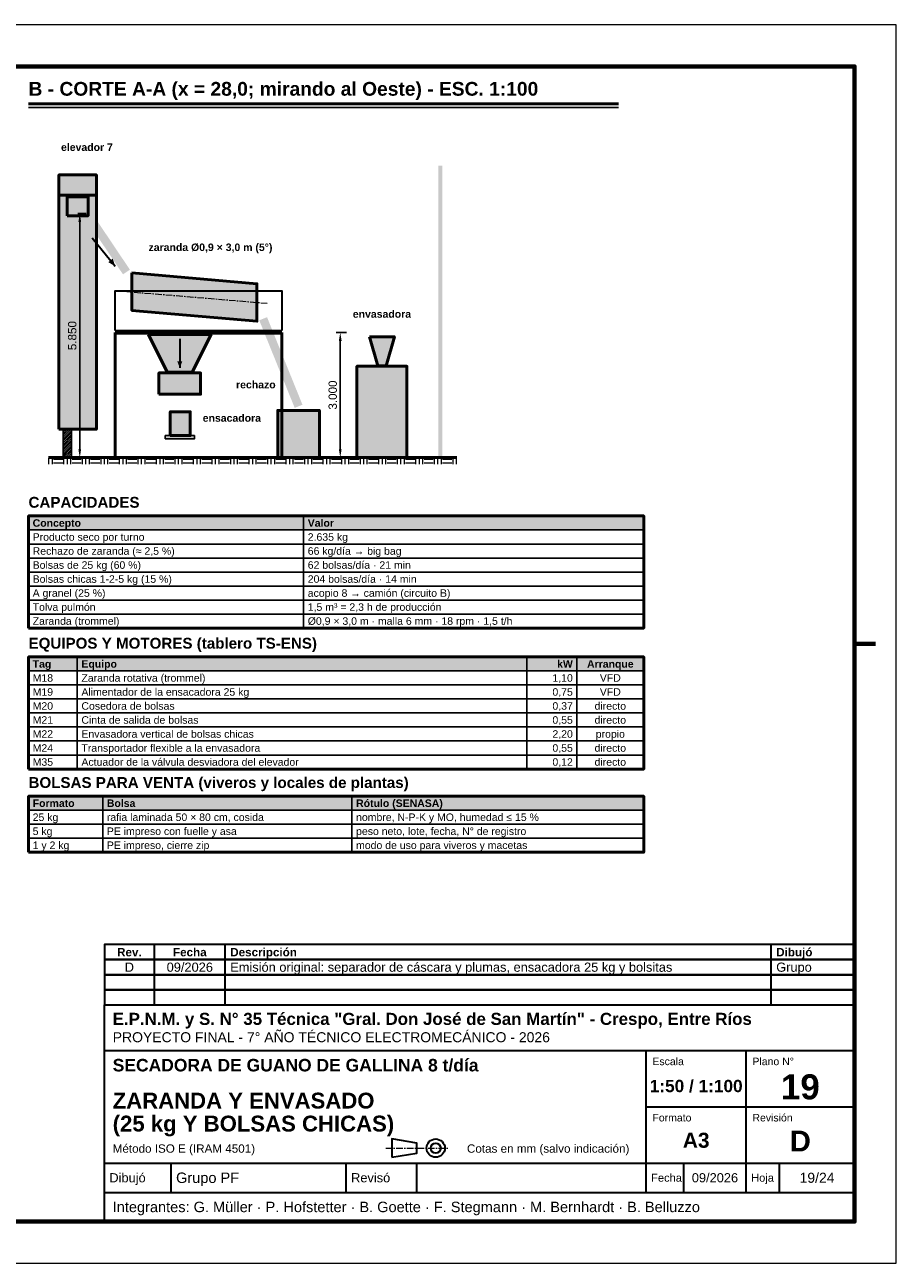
# Model space of a CAD drawing. Header units: millimetres. Extents: x 0 to 420, y 0 to 297.
# Tile 2 of 2: x 211 to 420, y 0 to 297. Entities that reach past the tile are written whole.
import ezdxf
from ezdxf.enums import TextEntityAlignment as Align

# ---------------------------------------------------------------- set-up
doc = ezdxf.new("R2010")
doc.units = ezdxf.units.MM
doc.header["$LTSCALE"] = 0.5
doc.linetypes.add('CENTER', pattern=[5.08, 3.175, -0.635, 0.635, -0.635])
for name, color, linetype, lineweight in [('CONTORNO', 7, 'CONTINUOUS', 50), ('COTAS', 7, 'CONTINUOUS', 25), ('EJES', 1, 'CENTER', 18), ('FINO', 7, 'CONTINUOUS', 25), ('HOJA', 8, 'CONTINUOUS', 13), ('RAYADO', 8, 'CONTINUOUS', 18), ('RECUADRO', 7, 'CONTINUOUS', 70), ('RELLENO', 9, 'CONTINUOUS', 13), ('ROTULO', 7, 'CONTINUOUS', 35), ('TEXTO', 7, 'CONTINUOUS', 25)]:
    doc.layers.add(name, color=color, linetype=linetype, lineweight=lineweight)
doc.styles.add('NEGRITA', font='arialbd.ttf')
doc.styles.get("Standard").update_dxf_attribs({"font": 'arial.ttf'})
doc.dimstyles.new('IRAM', dxfattribs={"dimtxt": 2.5, "dimasz": 2.5, "dimexe": 1.5, "dimexo": 1, "dimgap": 0.8, "dimtad": 1, "dimdec": 1, "dimtxsty": 'Standard', "dimcen": 2.5, "dimazin": 3, "dimtfac": 1, "dimtmove": 0, "dimatfit": 3})

msp = doc.modelspace()

# ---------------------------------------------------------------- hatches: boundary and pattern name
at = {"layer": 'FINO', "true_color": 0x8b5a2b}
for points in [[(232.6, 239.1), (232, 240.93), (230.94, 240.07)], [(248.1, 214.7), (248.71, 216.3), (247.49, 216.3)]]:
    msp.add_hatch(color=7, dxfattribs=at).paths.add_polyline_path(points)
at = {"layer": 'RAYADO'}
h = msp.add_hatch(dxfattribs=at)
h.set_pattern_fill('ANSI31', scale=0.1)
h.paths.add_polyline_path([(220.1, 193.2), (222.1, 193.2), (222.1, 200), (220.1, 200)])
h = msp.add_hatch(dxfattribs=at)
h.set_pattern_fill('EARTH', scale=0.35)
h.paths.add_polyline_path([(216.6, 191.6), (314.6, 191.6), (314.6, 193.2), (216.6, 193.2)])
at = {"layer": 'RELLENO', "true_color": 0x141414}
msp.add_hatch(color=7, dxfattribs=at).paths.add_polyline_path([(310.1, 193.2), (311.1, 193.2), (311.1, 263.2), (310.1, 263.2)])
at = {"layer": 'RELLENO', "true_color": 0xc8c8c8}
msp.add_hatch(color=7, dxfattribs=at).paths.add_polyline_path([(219.1, 256.1), (228.1, 256.1), (228.1, 261), (219.1, 261)])
at = {"layer": 'RELLENO', "true_color": 0xdedfe1}
msp.add_hatch(color=7, dxfattribs=at).paths.add_polyline_path([(219.1, 200), (228.1, 200), (228.1, 256.1), (219.1, 256.1)])
at = {"layer": 'RELLENO', "true_color": 0xe1e6eb}
msp.add_hatch(color=7, dxfattribs=at).paths.add_polyline_path([(221.1, 251.2), (226.1, 251.2), (226.1, 255.7), (221.1, 255.7)])
at = {"layer": 'RELLENO', "true_color": 0xbcc2c6}
for points in [[(226.93, 251.96), (236.13, 238.26), (234.47, 237.14), (225.27, 250.84)], [(269.03, 226.88), (277.53, 205.88), (275.67, 205.12), (267.17, 226.12)]]:
    msp.add_hatch(color=7, dxfattribs=at).paths.add_polyline_path(points)
at = {"layer": 'RELLENO', "true_color": 0xd7dce1}
msp.add_hatch(color=7, dxfattribs=at).paths.add_polyline_path([(236.6, 237.5), (266.6, 234.9), (266.6, 225.9), (236.6, 228.5)])
at = {"layer": 'RELLENO', "true_color": 0xeeeeee}
msp.add_hatch(color=7, dxfattribs=at).paths.add_polyline_path([(240.6, 222.7), (255.6, 222.7), (251.1, 213.7), (245.1, 213.7)])
at = {"layer": 'RELLENO', "true_color": 0xffffff}
for points in [[(293.6, 222.2), (299.6, 222.2), (297.6, 215.2), (295.6, 215.2)], [(243.1, 208.4), (253.1, 208.4), (253.1, 213.5), (243.1, 213.5)]]:
    msp.add_hatch(color=7, dxfattribs=at).paths.add_polyline_path(points)
at = {"layer": 'RELLENO', "true_color": 0xe4e7ee}
msp.add_hatch(color=7, dxfattribs=at).paths.add_polyline_path([(290.6, 193.2), (302.6, 193.2), (302.6, 215.1), (290.6, 215.1)])
at = {"layer": 'RELLENO', "true_color": 0xdccdaa}
msp.add_hatch(color=7, dxfattribs=at).paths.add_polyline_path([(245.8, 198.5), (250.6, 198.5), (250.6, 204.2), (245.8, 204.2)])
at = {"layer": 'RELLENO', "true_color": 0xede4d2}
msp.add_hatch(color=7, dxfattribs=at).paths.add_polyline_path([(271.6, 193.2), (281.6, 193.2), (281.6, 204.5), (271.6, 204.5)])
at = {"layer": 'RELLENO', "true_color": 0x828282}
msp.add_hatch(color=7, dxfattribs=at).paths.add_polyline_path([(244.6, 197.7), (251.6, 197.7), (251.6, 198.5), (244.6, 198.5)])
at = {"layer": 'RELLENO', "true_color": 0xe2e8ee}
for points in [[(211.8, 175.84), (359.4, 175.84), (359.4, 179.2), (211.8, 179.2)], [(211.8, 142.04), (359.4, 142.04), (359.4, 145.4), (211.8, 145.4)], [(211.8, 108.64), (359.4, 108.64), (359.4, 112), (211.8, 112)]]:
    msp.add_hatch(color=7, dxfattribs=at).paths.add_polyline_path(points)

# ---------------------------------------------------------------- linework, layer by layer
at = {"layer": 'CONTORNO'}
for p, q in [((211.8, 278), (353.37, 278)), ((216.6, 193.2), (314.6, 193.2))]:
    msp.add_line(p, q, dxfattribs=at)
at = {"layer": 'CONTORNO', "true_color": 0x5a5a5a}
for p, q in [((232.6, 193.2), (232.6, 223.2)), ((272.6, 193.2), (272.6, 223.2))]:
    msp.add_line(p, q, dxfattribs=at)
at = {"layer": 'CONTORNO', "lineweight": 70, "true_color": 0x282828}
msp.add_line((232.6, 223.2), (272.6, 223.2), dxfattribs=at)
at = {"layer": 'CONTORNO'}
for points in [[(219.1, 256.1), (228.1, 256.1), (228.1, 261), (219.1, 261)], [(219.1, 200), (228.1, 200), (228.1, 256.1), (219.1, 256.1)], [(221.1, 251.2), (226.1, 251.2), (226.1, 255.7), (221.1, 255.7)], [(236.6, 237.5), (266.6, 234.9), (266.6, 225.9), (236.6, 228.5)], [(240.6, 222.7), (255.6, 222.7), (251.1, 213.7), (245.1, 213.7)], [(293.6, 222.2), (299.6, 222.2), (297.6, 215.2), (295.6, 215.2)], [(290.6, 193.2), (302.6, 193.2), (302.6, 215.1), (290.6, 215.1)], [(243.1, 208.4), (253.1, 208.4), (253.1, 213.5), (243.1, 213.5)], [(245.8, 198.5), (250.6, 198.5), (250.6, 204.2), (245.8, 204.2)], [(271.6, 193.2), (281.6, 193.2), (281.6, 204.5), (271.6, 204.5)], [(211.8, 152.32), (359.4, 152.32), (359.4, 179.2), (211.8, 179.2)], [(211.8, 118.52), (359.4, 118.52), (359.4, 145.4), (211.8, 145.4)], [(211.8, 98.56), (359.4, 98.56), (359.4, 112), (211.8, 112)]]:
    msp.add_lwpolyline(points, close=True, dxfattribs=at)
at = {"layer": 'EJES'}
for p, q in [((234.6, 233.1), (269.1, 230.2)), ((297.5, 27.6), (312.5, 27.6))]:
    msp.add_line(p, q, dxfattribs=at)
at = {"layer": 'FINO'}
for p, q in [((211.8, 277.2), (353.37, 277.2)), ((277.8, 179.2), (277.8, 152.32)), ((223.5, 145.4), (223.5, 118.52)), ((331.4, 145.4), (331.4, 118.52)), ((343.4, 145.4), (343.4, 118.52)), ((229.6, 112), (229.6, 98.56)), ((289.4, 112), (289.4, 98.56))]:
    msp.add_line(p, q, dxfattribs=at)
at = {"layer": 'FINO', "lineweight": 35, "true_color": 0x8b5a2b}
for p, q in [((227.1, 245.9), (232.6, 239.1)), ((248.1, 221.7), (248.1, 214.7))]:
    msp.add_line(p, q, dxfattribs=at)
at = {"layer": 'FINO', "lineweight": 35, "true_color": 0xbe961e}
msp.add_line((232.6, 223.7), (272.6, 223.7), dxfattribs=at)
msp.add_lwpolyline([(232.6, 223.7), (232.6, 233.2), (272.6, 233.2), (272.6, 223.7)], dxfattribs=at)
at = {"layer": 'FINO'}
for points in [[(220.1, 193.2), (222.1, 193.2), (222.1, 200), (220.1, 200)], [(244.6, 197.7), (251.6, 197.7), (251.6, 198.5), (244.6, 198.5)], [(211.8, 175.84), (359.4, 175.84), (359.4, 179.2), (211.8, 179.2)], [(211.8, 172.48), (359.4, 172.48), (359.4, 175.84), (211.8, 175.84)], [(211.8, 169.12), (359.4, 169.12), (359.4, 172.48), (211.8, 172.48)], [(211.8, 165.76), (359.4, 165.76), (359.4, 169.12), (211.8, 169.12)], [(211.8, 162.4), (359.4, 162.4), (359.4, 165.76), (211.8, 165.76)], [(211.8, 159.04), (359.4, 159.04), (359.4, 162.4), (211.8, 162.4)], [(211.8, 155.68), (359.4, 155.68), (359.4, 159.04), (211.8, 159.04)], [(211.8, 152.32), (359.4, 152.32), (359.4, 155.68), (211.8, 155.68)], [(211.8, 142.04), (359.4, 142.04), (359.4, 145.4), (211.8, 145.4)], [(211.8, 138.68), (359.4, 138.68), (359.4, 142.04), (211.8, 142.04)], [(211.8, 135.32), (359.4, 135.32), (359.4, 138.68), (211.8, 138.68)], [(211.8, 131.96), (359.4, 131.96), (359.4, 135.32), (211.8, 135.32)], [(211.8, 128.6), (359.4, 128.6), (359.4, 131.96), (211.8, 131.96)], [(211.8, 125.24), (359.4, 125.24), (359.4, 128.6), (211.8, 128.6)], [(211.8, 121.88), (359.4, 121.88), (359.4, 125.24), (211.8, 125.24)], [(211.8, 118.52), (359.4, 118.52), (359.4, 121.88), (211.8, 121.88)], [(211.8, 108.64), (359.4, 108.64), (359.4, 112), (211.8, 112)], [(211.8, 105.28), (359.4, 105.28), (359.4, 108.64), (211.8, 108.64)], [(211.8, 101.92), (359.4, 101.92), (359.4, 105.28), (211.8, 105.28)], [(211.8, 98.56), (359.4, 98.56), (359.4, 101.92), (211.8, 101.92)]]:
    msp.add_lwpolyline(points, close=True, dxfattribs=at)
at = {"layer": 'HOJA'}
msp.add_lwpolyline([(0, 0), (420, 0), (420, 297), (0, 297)], close=True, dxfattribs=at)
at = {"layer": 'RECUADRO'}
msp.add_line((415, 148.5), (410, 148.5), dxfattribs=at)
msp.add_lwpolyline([(20, 10), (410, 10), (410, 287), (20, 287)], close=True, dxfattribs=at)
at = {"layer": 'ROTULO'}
for p, q in [((242, 72.8), (242, 76.4)), ((259, 72.8), (259, 76.4)), ((390, 72.8), (390, 76.4)), ((242, 69.2), (242, 72.8)), ((259, 69.2), (259, 72.8)), ((390, 69.2), (390, 72.8)), ((242, 65.6), (242, 69.2)), ((259, 65.6), (259, 69.2)), ((390, 65.6), (390, 69.2)), ((242, 62), (242, 65.6)), ((259, 62), (259, 65.6)), ((390, 62), (390, 65.6)), ((230, 62), (410, 62)), ((230, 10), (230, 62)), ((230, 51), (410, 51)), ((360, 24), (360, 51)), ((384, 24), (384, 51)), ((360, 37.5), (410, 37.5)), ((230, 24), (410, 24)), ((246, 17), (246, 24)), ((288, 17), (288, 24)), ((305, 17), (305, 24)), ((360, 17), (360, 24)), ((369, 17), (369, 24)), ((384, 17), (384, 24)), ((392, 17), (392, 24)), ((230, 17), (410, 17))]:
    msp.add_line(p, q, dxfattribs=at)
for points in [[(230, 72.8), (410, 72.8), (410, 76.4), (230, 76.4)], [(230, 69.2), (410, 69.2), (410, 72.8), (230, 72.8)], [(230, 65.6), (410, 65.6), (410, 69.2), (230, 69.2)], [(230, 62), (410, 62), (410, 65.6), (230, 65.6)], [(299, 25.4), (305, 26.4), (305, 28.8), (299, 29.8)]]:
    msp.add_lwpolyline(points, close=True, dxfattribs=at)
for radius in [2.2, 1.2]:
    msp.add_circle((309.5, 27.6), radius, dxfattribs=at)

# ---------------------------------------------------------------- texts
at = {"layer": 'ROTULO', "style": 'NEGRITA'}
for s, height, p in [('Rev.', 2, (236, 74.6)), ('Fecha', 2, (250.5, 74.6)), ('19', 6, (397, 42.3)), ('1:50 / 1:100', 2.957, (372, 42.5)), ('A3', 3.6, (372, 29.5)), ('D', 5, (397, 29.3))]:
    msp.add_text(s, height=height, dxfattribs=at).set_placement(p, align=Align.MIDDLE_CENTER)
for s, height, p in [('Descripción', 2, (260.2, 74.6)), ('Dibujó', 2, (391.2, 74.6)), ('E.P.N.M. y S. N° 35 Técnica "Gral. Don José de San Martín" - Crespo, Entre Ríos', 2.9, (232, 58.6)), ('SECADORA DE GUANO DE GALLINA 8 t/día', 3, (232, 47.5)), ('ZARANDA Y ENVASADO', 3.8, (232, 39)), ('(25 kg Y BOLSAS CHICAS)', 3.8, (232, 33.49))]:
    msp.add_text(s, height=height, dxfattribs=at).set_placement(p, align=Align.MIDDLE_LEFT)
at = {"layer": 'ROTULO'}
for s, height, p in [('D', 2.2, (236, 71)), ('09/2026', 2.2, (250.5, 71)), ('09/2026', 2.2, (376.5, 20.5)), ('19/24', 2.4, (401, 20.5))]:
    msp.add_text(s, height=height, dxfattribs=at).set_placement(p, align=Align.MIDDLE_CENTER)
for s, height, p in [('Emisión original: separador de cáscara y plumas, ensacadora 25 kg y bolsitas', 2.2, (260.2, 71)), ('Grupo', 2.2, (391.2, 71)), ('PROYECTO FINAL - 7° AÑO TÉCNICO ELECTROMECÁNICO - 2026', 2.4, (232, 54.2)), ('Método ISO E (IRAM 4501)', 2, (232, 27.5)), ('Cotas en mm (salvo indicación)', 2, (317, 27.5)), ('Dibujó', 2.2, (231.2, 20.5)), ('Grupo PF', 2.5, (247.2, 20.5)), ('Revisó', 2.2, (289.2, 20.5)), ('Fecha', 1.9, (361.2, 20.5)), ('Hoja', 1.9, (385.2, 20.5)), ('Integrantes: G. Müller · P. Hofstetter · B. Goette · F. Stegmann · M. Bernhardt · B. Belluzzo', 2.5, (232, 13.5))]:
    msp.add_text(s, height=height, dxfattribs=at).set_placement(p, align=Align.MIDDLE_LEFT)
for s, p in [('Escala', (361.5, 49.3)), ('Plano N°', (385.5, 49.3)), ('Formato', (361.5, 35.8)), ('Revisión', (385.5, 35.8))]:
    msp.add_text(s, height=1.8, dxfattribs=at).set_placement(p, align=Align.TOP_LEFT)
at = {"layer": 'TEXTO', "style": 'NEGRITA'}
for s, height, p in [('B - CORTE A-A (x = 28,0; mirando al Oeste) - ESC. 1:100', 3.3, (211.8, 279)), ('elevador 7', 1.8, (219.6, 266.2)), ('zaranda Ø0,9 × 3,0 m (5°)', 1.8, (240.6, 242.2)), ('CAPACIDADES', 2.6, (211.8, 180.4)), ('EQUIPOS Y MOTORES (tablero TS-ENS)', 2.6, (211.8, 146.6)), ('BOLSAS PARA VENTA (viveros y locales de plantas)', 2.6, (211.8, 113.2))]:
    msp.add_text(s, height=height, dxfattribs=at).set_placement(p, align=Align.BOTTOM_LEFT)
msp.add_text('envasadora', height=1.8, dxfattribs=at).set_placement((296.6, 226.2), align=Align.BOTTOM_CENTER)
for s, p in [('rechazo', (271.1, 210.7)), ('kW', (342.4, 143.72))]:
    msp.add_text(s, height=1.8, dxfattribs=at).set_placement(p, align=Align.MIDDLE_RIGHT)
for s, p in [('ensacadora', (253.6, 202.7)), ('Concepto', (212.8, 177.52)), ('Valor', (278.8, 177.52)), ('Tag', (212.8, 143.72)), ('Equipo', (224.5, 143.72)), ('Formato', (212.8, 110.32)), ('Bolsa', (230.6, 110.32)), ('Rótulo (SENASA)', (290.4, 110.32))]:
    msp.add_text(s, height=1.8, dxfattribs=at).set_placement(p, align=Align.MIDDLE_LEFT)
at = {"layer": 'TEXTO'}
for s, p in [('Producto seco por turno', (212.8, 174.16)), ('2.635 kg', (278.8, 174.16)), ('Rechazo de zaranda (≈ 2,5 %)', (212.8, 170.8)), ('66 kg/día → big bag', (278.8, 170.8)), ('Bolsas de 25 kg (60 %)', (212.8, 167.44)), ('62 bolsas/día · 21 min', (278.8, 167.44)), ('Bolsas chicas 1-2-5 kg (15 %)', (212.8, 164.08)), ('204 bolsas/día · 14 min', (278.8, 164.08)), ('A granel (25 %)', (212.8, 160.72)), ('acopio 8 → camión (circuito B)', (278.8, 160.72)), ('Tolva pulmón', (212.8, 157.36)), ('1,5 m³ = 2,3 h de producción', (278.8, 157.36)), ('Zaranda (trommel)', (212.8, 154)), ('Ø0,9 × 3,0 m · malla 6 mm · 18 rpm · 1,5 t/h', (278.8, 154)), ('M18', (212.8, 140.36)), ('Zaranda rotativa (trommel)', (224.5, 140.36)), ('M19', (212.8, 137)), ('Alimentador de la ensacadora 25 kg', (224.5, 137)), ('M20', (212.8, 133.64)), ('Cosedora de bolsas', (224.5, 133.64)), ('M21', (212.8, 130.28)), ('Cinta de salida de bolsas', (224.5, 130.28)), ('M22', (212.8, 126.92)), ('Envasadora vertical de bolsas chicas', (224.5, 126.92)), ('M24', (212.8, 123.56)), ('Transportador flexible a la envasadora', (224.5, 123.56)), ('M35', (212.8, 120.2)), ('Actuador de la válvula desviadora del elevador', (224.5, 120.2)), ('25 kg', (212.8, 106.96)), ('rafia laminada 50 × 80 cm, cosida', (230.6, 106.96)), ('nombre, N-P-K y MO, humedad ≤ 15 %', (290.4, 106.96)), ('5 kg', (212.8, 103.6)), ('PE impreso con fuelle y asa', (230.6, 103.6)), ('peso neto, lote, fecha, N° de registro', (290.4, 103.6)), ('1 y 2 kg', (212.8, 100.24)), ('PE impreso, cierre zip', (230.6, 100.24)), ('modo de uso para viveros y macetas', (290.4, 100.24))]:
    msp.add_text(s, height=1.8, dxfattribs=at).set_placement(p, align=Align.MIDDLE_LEFT)
at = {"layer": 'TEXTO', "style": 'NEGRITA'}
msp.add_text('Arranque', height=1.8, dxfattribs=at).set_placement((351.4, 143.72), align=Align.MIDDLE_CENTER)
at = {"layer": 'TEXTO'}
for s, p in [('1,10', (342.4, 140.36)), ('0,75', (342.4, 137)), ('0,37', (342.4, 133.64)), ('0,55', (342.4, 130.28)), ('2,20', (342.4, 126.92)), ('0,55', (342.4, 123.56)), ('0,12', (342.4, 120.2))]:
    msp.add_text(s, height=1.8, dxfattribs=at).set_placement(p, align=Align.MIDDLE_RIGHT)
for s, p in [('VFD', (351.4, 140.36)), ('VFD', (351.4, 137)), ('directo', (351.4, 133.64)), ('directo', (351.4, 130.28)), ('propio', (351.4, 126.92)), ('directo', (351.4, 123.56)), ('directo', (351.4, 120.2))]:
    msp.add_text(s, height=1.8, dxfattribs=at).set_placement(p, align=Align.MIDDLE_CENTER)

# ---------------------------------------------------------------- dimensions: what is measured, and where the dimension line sits
at = {"layer": 'COTAS'}
for base, p1, p2, text in [((224.1, 193.2), (222.6, 193.2), (222.6, 251.7), '5.850'), ((286.6, 193.2), (284.6, 193.2), (284.6, 223.2), '3.000')]:
    msp.add_linear_dim(base=base, p1=p1, p2=p2, angle=90, text=text, dimstyle='IRAM', override={"dimtxt": 2, "dimasz": 2}, dxfattribs=at).render()

doc.saveas('drawing.dxf')
